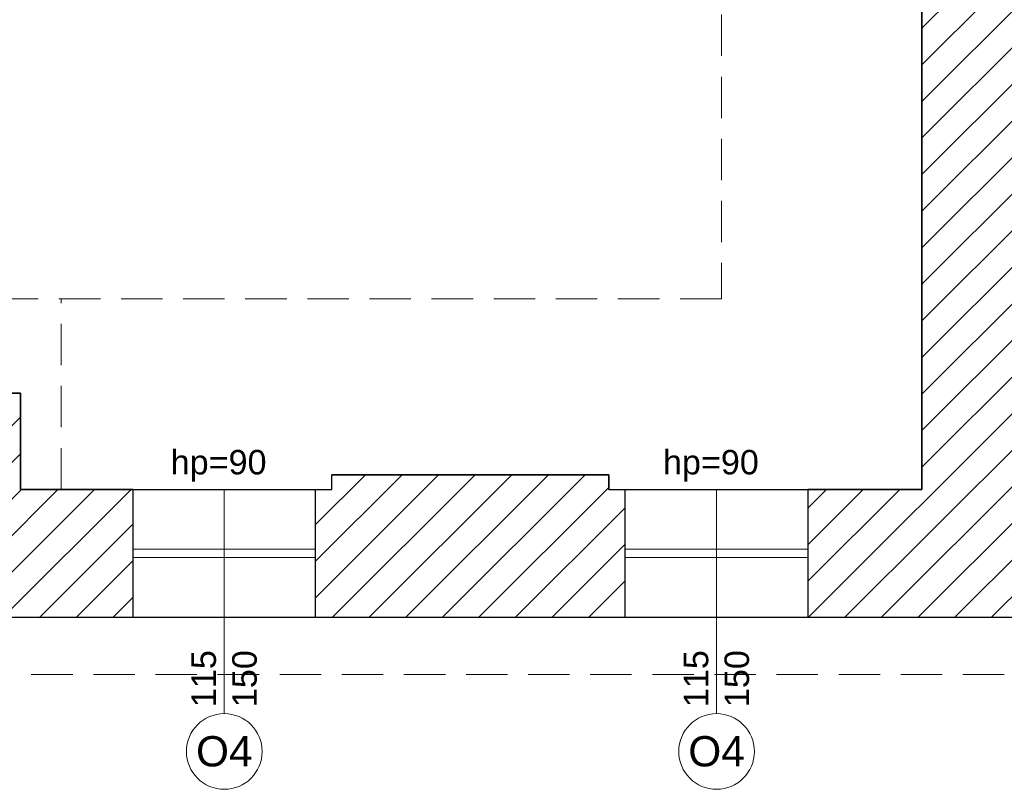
# Model space of a CAD drawing. Header units: millimetres. Extents: x 24385 to 79107, y -56478 to -23676.
# Tile 106 of 256: x 27425 to 28029, y -32958 to -32486. Entities that reach past the tile are written whole.
import ezdxf

# ---------------------------------------------------------------- set-up
doc = ezdxf.new("R2010")
doc.units = ezdxf.units.MM
doc.header["$LTSCALE"] = 2
doc.linetypes.add('HIDDENX2', pattern=[19.05, 12.7, -6.35])
for name, color, linetype, lineweight in [('0_OPIS', 7, 'Continuous', 13), ('3DPLAN_A_OKNA', 153, 'Continuous', 5), ('3DPLAN_A_WYSOKOŚCI ZMIANA', 144, 'HIDDENX2', 5), ('A_STOL_OPIS', 55, 'Continuous', 5), ('A_ZESTAWIENIE STOLARKI', 3, 'Continuous', 15)]:
    doc.layers.add(name, color=color, linetype=linetype, lineweight=lineweight)
for name, color, linetype in [('3DPLAN_A_KRESKOWANIE 1', 253, 'Continuous'), ('3DPLAN_K_DZIAŁOWA NISKIE', 134, 'Continuous'), ('3DPLAN_K_NOŚNA', 7, 'Continuous'), ('3DPLAN_K_OBRYS', 243, 'Continuous'), ('3DPLAN_K_OBRYS WIDOK', 242, 'Continuous')]:
    doc.layers.add(name, color=color, linetype=linetype)
doc.layers.add('3DPLAN_A_OBWIEDNIA', color=6, linetype='Continuous', plot=False)
doc.styles.add('TABEL1', font='txt')
pattern_1 = [(45, (28281.13, -31178.053), (-11.22532, 11.22532), [])]

# ---------------------------------------------------------------- blocks, each defined once
blk = doc.blocks.new('I pietroo')
at = {"layer": '3DPLAN_A_KRESKOWANIE 1'}
h = blk.add_hatch(dxfattribs=at)
h.set_pattern_fill('ANSI31', color=256, scale=5, style=0)
h.set_pattern_definition(pattern_1)
h.paths.add_polyline_path([(28490.83, -31157.34), (28212, -31157.34), (28212, -31131.34), (28242.49, -31131.34), (28242.49, -30945.34), (28212.49, -30945.34), (28201.66, -30945.34), (28201.66, -30965.34), (28222.49, -30965.34), (28222.49, -31105.34), (28194.33, -31105.34), (28194.33, -31111.2), (28199.83, -31111.2), (28199.83, -31205.2), (28490.83, -31205.2)])
h.paths.add_polyline_path([(27796.67, -32773.84), (27786.67, -32773.84), (27786.67, -32764.84), (27616.67, -32764.84), (27616.67, -32773.84), (27606.67, -32773.84), (27606.67, -32852.34), (27796.67, -32852.34)])
edge = h.paths.add_edge_path()
edge.add_line((27378.67, -32076.43), (27378.67, -32096.34))
edge.add_line((27378.67, -32096.34), (27394.67, -32096.34))
edge.add_line((27394.67, -32096.34), (27394.67, -32076.43))
edge.add_line((27394.67, -32076.43), (27378.68, -32076.43))
h.paths.add_polyline_path([(27394.67, -32076.43), (27394.67, -32053.84), (27378.68, -32053.84), (27378.68, -32076.43)])
h.paths.add_polyline_path([(27424.67, -32084.84), (27450.67, -32084.84), (27450.67, -32075.84), (27424.67, -32075.84), (27424.67, -32053.84), (27378.67, -32053.84), (27378.67, -32096.34), (27317.67, -32096.34), (27317.67, -32119.34), (26819.67, -32119.34), (26819.67, -32079.34), (26774.17, -32079.34), (26774.17, -32200.84), (26824.81, -32200.84), (26824.81, -32145.84), (27378.67, -32145.84), (27378.67, -32164.84), (27424.67, -32164.84)])
h.paths.add_polyline_path([(27394.67, -31865.34), (27378.75, -31865.34), (27378.75, -31883.26), (27378.67, -31883.26), (27378.67, -31916.53), (27394.67, -31916.53)])
h.paths.add_polyline_path([(27394.67, -31916.53), (27378.67, -31916.53), (27378.67, -31933.84), (27394.67, -31933.84)])
h.paths.add_polyline_path([(27424.67, -31792.84), (27406.67, -31792.84), (27406.67, -31821.84), (27376.67, -31821.84), (27376.67, -31834.84), (26820.67, -31834.84), (26820.67, -31785.19), (26774.17, -31785.19), (26774.17, -31909.34), (26819.67, -31909.34), (26819.67, -31865.34), (27378.67, -31865.34), (27378.67, -31933.84), (27424.67, -31933.84)])
h.paths.add_polyline_path([(26820.67, -31612.19), (26820.67, -31534.84), (27406.67, -31534.84), (27406.67, -31689.84), (27424.67, -31689.84), (27424.67, -31510.84), (27406.67, -31510.84), (27406.67, -31517.84), (26820.67, -31517.84), (26820.67, -31474.84), (26774.17, -31474.84), (26774.17, -31612.19)])
h.paths.add_polyline_path([(27493.67, -31157.34), (26774.17, -31157.34), (26774.17, -31301.84), (26820.67, -31301.84), (26820.67, -31208.84), (27377.67, -31208.84), (27377.67, -31263.84), (27406.67, -31263.84), (27406.67, -31309.84), (27406.67, -31409.84), (27457.67, -31409.84), (27457.67, -31279.84), (27423.67, -31279.84), (27423.67, -31208.84), (27493.67, -31208.84)])
h.paths.add_polyline_path([(27731.67, -31157.34), (27606.67, -31157.34), (27606.67, -31208.84), (27731.67, -31208.84)])
h.paths.add_polyline_path([(27494.67, -32773.84), (27425.67, -32773.84), (27425.67, -32714.84), (27378.67, -32714.84), (27378.67, -32773.84), (26824.81, -32773.84), (26824.81, -32651.84), (26871.81, -32651.84), (26871.81, -32584.84), (26824.81, -32584.84), (26824.81, -32468.84), (26774.17, -32468.84), (26774.17, -32852.34), (27494.67, -32852.34)])
h = blk.add_hatch(dxfattribs=at)
h.set_pattern_fill('ANSI31', color=256, scale=5, style=0)
h.set_pattern_definition(pattern_1)
h.paths.add_polyline_path([(28068.83, -31545.2), (28068.83, -31205.2), (28074.83, -31205.2), (28074.83, -31111.2), (28080.33, -31111.2), (28080.33, -31105.34), (28068.99, -31105.34), (28068.99, -31139.34), (28073.99, -31139.34), (28073.99, -31154.34), (28062.49, -31154.34), (28062.49, -31157.34), (27844.67, -31157.34), (27844.67, -31208.84), (27975.17, -31208.84), (27975.17, -31277.84), (27944.17, -31277.84), (27944.17, -31359.84), (27975.17, -31359.84), (27975.17, -31529.84), (27813.6, -31529.84), (27813.6, -31545.84), (27965.17, -31545.84), (27965.17, -31609.51), (28068.83, -31609.51), (28068.83, -31582.88), (28713.9, -31582.88), (28713.9, -31157.34), (28600.83, -31157.34), (28600.83, -31205.2), (28624.83, -31205.2), (28624.83, -31262.2), (28640.83, -31262.2), (28640.83, -31399.92), (28682.45, -31399.92), (28682.45, -31453.92), (28640.83, -31453.92), (28640.83, -31545.2), (28068.83, -31545.2)], is_closed=False)
h.paths.add_polyline_path([(27588.67, -31583.84), (27598.67, -31583.84), (27598.67, -31545.84), (27813.6, -31545.84), (27813.6, -31529.84), (27567.67, -31529.84), (27567.67, -31577.84), (27588.67, -31577.84), (27588.67, -31583.84)], is_closed=False)
h.paths.add_polyline_path([(27935.67, -31870.84), (27935.67, -31892.48), (28068.83, -31892.48), (28068.83, -31609.51), (27965.17, -31609.51), (27965.17, -31795.84), (27895.17, -31795.84), (27895.17, -31839.84), (27676.46, -31839.84), (27676.46, -31870.84), (27935.67, -31870.84)], is_closed=False)
h.paths.add_polyline_path([(28140.88, -31892.48), (28140.88, -31609.51), (28068.83, -31609.51), (28068.83, -31892.48), (28140.88, -31892.48)], is_closed=False)
h.paths.add_polyline_path([(28068.83, -32021.04), (28068.83, -31892.48), (27935.67, -31892.48), (27935.67, -31903.84), (28003.67, -31903.84), (28003.67, -32021.04), (28068.83, -32021.04)], is_closed=False)
h.paths.add_polyline_path([(27598.67, -32066.84), (27598.67, -31984.84), (27588.67, -31984.84), (27588.67, -32075.84), (27548.67, -32075.84), (27548.67, -32084.84), (27926.67, -32084.84), (27926.67, -32395.84), (27978.67, -32395.84), (27978.67, -32773.84), (27908.67, -32773.84), (27908.67, -32852.34), (28068.83, -32852.34), (28068.83, -32021.04), (28003.67, -32021.04), (28003.67, -32050.84), (27981.67, -32050.84), (27981.67, -32066.84), (27598.67, -32066.84)], is_closed=False)
h.paths.add_polyline_path([(27588.67, -31837.68), (27598.67, -31837.68), (27598.67, -31827.84), (27588.67, -31827.84), (27588.67, -31837.68)], is_closed=False)
h.paths.add_polyline_path([(27598.67, -31837.68), (27588.67, -31837.68), (27588.67, -31864.68), (27676.46, -31864.68), (27676.46, -31839.84), (27598.67, -31839.84), (27598.67, -31837.68)], is_closed=False)
h.paths.add_polyline_path([(27676.46, -31864.68), (27588.67, -31864.68), (27588.67, -31881.84), (27598.67, -31881.84), (27598.67, -31870.84), (27676.46, -31870.84), (27676.46, -31864.68)], is_closed=False)
at = {"layer": '3DPLAN_A_OBWIEDNIA'}
blk.add_lwpolyline([(27425.67, -32773.84), (27616.67, -32773.84), (27616.67, -32764.84), (27786.67, -32764.84), (27786.67, -32773.84), (27978.67, -32773.84), (27978.67, -32395.84), (27926.67, -32395.84), (27926.67, -32084.84), (27424.67, -32084.84), (27424.67, -32164.84), (27378.67, -32164.84), (27378.67, -32145.84), (26824.81, -32145.84), (26824.81, -32584.84), (26871.81, -32584.84), (26871.81, -32651.84), (26824.81, -32651.84), (26824.81, -32773.84), (27378.67, -32773.84), (27378.67, -32714.84), (27425.67, -32714.84), (27425.67, -32773.84)], dxfattribs=at)
at = {"layer": '3DPLAN_A_OKNA'}
for p, q in [((27494.67, -32810.59), (27606.67, -32810.59)), ((27494.67, -32815.59), (27606.67, -32815.59)), ((27796.67, -32810.59), (27908.67, -32810.59)), ((27796.67, -32815.59), (27908.67, -32815.59))]:
    blk.add_line(p, q, dxfattribs=at)
at = {"layer": '3DPLAN_A_WYSOKOŚCI ZMIANA'}
for p, q in [((27855.67, -32253.84), (27855.67, -32656.84)), ((27855.67, -32656.84), (26932.81, -32656.84)), ((27450.67, -32773.84), (27450.67, -32656.84)), ((26746.49, -32887.34), (28068.83, -32887.34))]:
    blk.add_line(p, q, dxfattribs=at)
at = {"layer": '3DPLAN_K_DZIAŁOWA NISKIE'}
for p, q in [((27494.67, -32773.84), (27606.67, -32773.84)), ((27796.67, -32773.84), (27908.67, -32773.84))]:
    blk.add_line(p, q, dxfattribs=at)
at = {"layer": '3DPLAN_K_NOŚNA'}
for p, q in [((27978.67, -32395.84), (27978.67, -32773.84)), ((27425.67, -32714.84), (27378.67, -32714.84)), ((27425.67, -32773.84), (27425.67, -32714.84)), ((27616.67, -32773.84), (27616.67, -32764.84)), ((27786.67, -32764.84), (27616.67, -32764.84)), ((27786.67, -32773.84), (27786.67, -32764.84)), ((27494.67, -32773.84), (27425.67, -32773.84)), ((27494.67, -32773.84), (27494.67, -32852.34)), ((27606.67, -32773.84), (27616.67, -32773.84)), ((27606.67, -32852.34), (27606.67, -32773.84)), ((27786.67, -32773.84), (27796.67, -32773.84)), ((27796.67, -32852.34), (27796.67, -32773.84)), ((27908.67, -32773.84), (27908.67, -32852.34)), ((27978.67, -32773.84), (27908.67, -32773.84))]:
    blk.add_line(p, q, dxfattribs=at)
at = {"layer": '3DPLAN_K_OBRYS'}
for p, q in [((26774.17, -32852.34), (27494.67, -32852.34)), ((27606.67, -32852.34), (27796.67, -32852.34)), ((27908.67, -32852.34), (28068.83, -32852.34))]:
    blk.add_line(p, q, dxfattribs=at)
at = {"layer": '3DPLAN_K_OBRYS WIDOK'}
for p, q in [((27494.67, -32852.34), (27606.67, -32852.34)), ((27796.67, -32852.34), (27908.67, -32852.34))]:
    blk.add_line(p, q, dxfattribs=at)
at = {"layer": 'A_STOL_OPIS'}
for p, q in [((27550.67, -32911.45), (27550.67, -32773.84)), ((27852.67, -32911.45), (27852.67, -32773.84))]:
    blk.add_line(p, q, dxfattribs=at)
at = {"layer": 'A_ZESTAWIENIE STOLARKI', "ltscale": 0.25}
for centre in [(27550.67, -32934.67), (27852.67, -32934.67)]:
    blk.add_circle(centre, 23.22, dxfattribs=at)
at = {"layer": 'A_STOL_OPIS', "ltscale": 0.2, "char_height": 15, "attachment_point": 5, "rotation": 90, "style": 'TABEL1'}
for insert in [(27550.67, -32889.97), (27852.67, -32889.97)]:
    blk.add_mtext_dynamic_manual_height_columns('\\pxqc;{\\fArial|b0|i0|c238|p34;115\\P150}', width=72.9007, gutter_width=100, heights=[0], dxfattribs=dict(at, insert=insert))
at = {"layer": 'A_ZESTAWIENIE STOLARKI', "ltscale": 0.2, "style": 'TABEL1'}
for s, insert, char_height, attachment_point in [('\\pxqc;{\\fArial|b0|i0|c238|p34;hp=90}', (27510.74, -32749.62), 15, 1), ('\\pxqc;{\\fArial|b0|i0|c238|p34;hp=90}', (27812.74, -32749.62), 15, 1), ('{\\fArial|b0|i0|c238|p34;O4}', (27550.67, -32934.67), 18.59, 5), ('{\\fArial|b0|i0|c238|p34;O4}', (27852.67, -32934.67), 18.59, 5)]:
    blk.add_mtext_dynamic_manual_height_columns(s, width=72.9007, gutter_width=100, heights=[0], dxfattribs=dict(at, insert=insert, char_height=char_height, attachment_point=attachment_point))

msp = doc.modelspace()

# ---------------------------------------------------------------- block references
at = {"layer": '0_OPIS'}
msp.add_blockref('I pietroo', (0, 0), dxfattribs=at)

doc.saveas('drawing.dxf')
